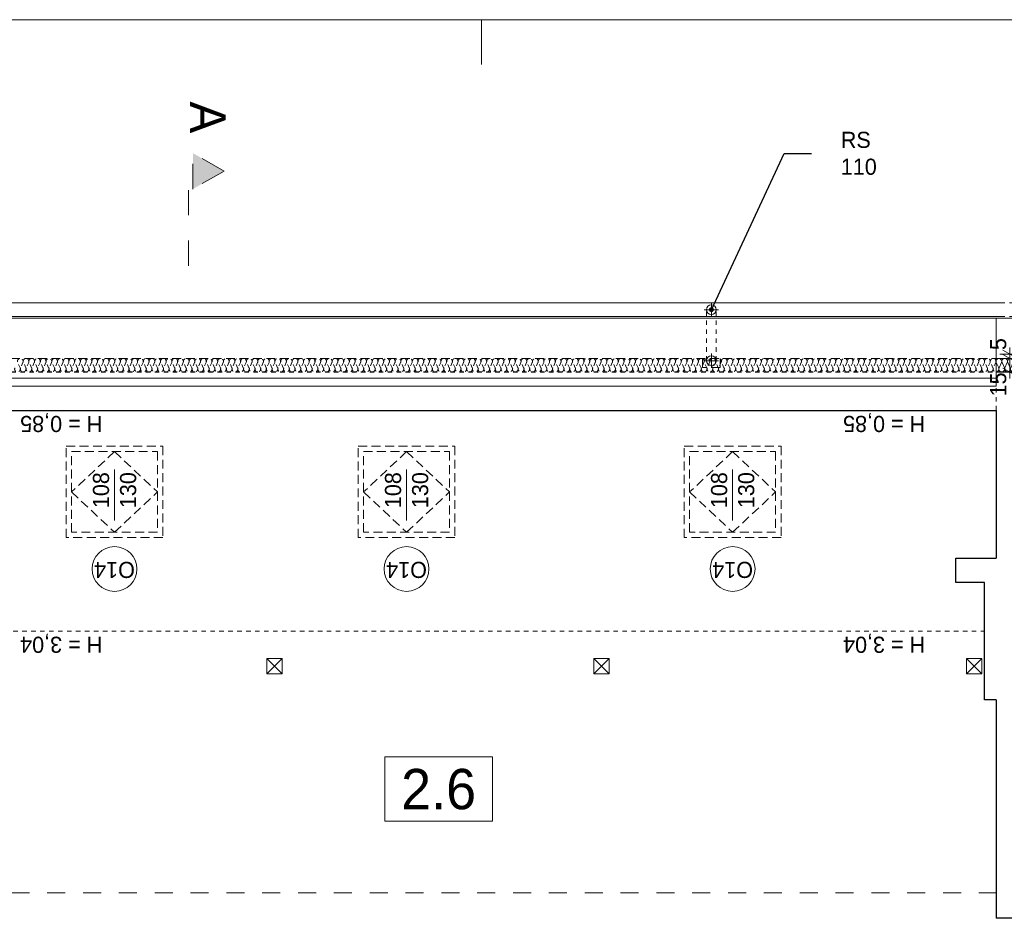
# Model space of a CAD drawing. Extents: x -21260 to 35740, y -2672 to 187028.
# Tile 102 of 120: x -5414 to 5577, y 136996 to 147028. Entities that reach past the tile are written whole.
import ezdxf

# ---------------------------------------------------------------- set-up
doc = ezdxf.new("R2010")
doc.units = 0
doc.header["$MEASUREMENT"] = 0
for name, pattern in [('Dashed', [564.444447, 282.222223, -282.222223]), ('Hidden Line', [100, 50, -50]), ('Hidden Line copy', [80, 40, -40]), ('Krawędzie ukryte', [150, 100, -50]), ('Przerywana', [400, 200, -200])]:
    doc.linetypes.add(name, pattern=pattern)
doc.layers.add('arch izolacje_Nr_Pióra__3', color=7, linetype='Continuous', lineweight=13, true_color=0xff6600)
doc.layers.add('Arch ocieplenie_Nr_Pióra__22', color=7, linetype='Continuous', lineweight=9, true_color=0x7f7f7f)
doc.layers.add('Arch ocieplenie', color=7, linetype='Continuous')
doc.layers.add('Arch wymiary', color=7, linetype='Continuous')
for name, color, linetype, lineweight in [('Arch opisy okien_Nr_Pióra__21', 7, 'Continuous', 13), ('Arch opisy_Nr_Pióra__1', 7, 'Continuous', 25), ('Arch opisy_Nr_Pióra__21', 7, 'Continuous', 13), ('arch przekroje_Nr_Pióra__21', 7, 'Continuous', 13), ('arch przekroje_Nr_Pióra__5', 7, 'Continuous', 13), ('ARCH TABELA_Nr_Pióra__21', 7, 'Continuous', 13), ('Arch wymiary_Nr_Pióra__5', 7, 'Continuous', 13), ('INWENT DACH_Nr_Pióra__21', 7, 'Continuous', 13), ('INWENT KONST. DREWNIANA_Nr_Pióra__21', 7, 'Continuous', 13), ('INWENT ODWODNIENIE_Nr_Pióra__21', 7, 'Continuous', 13), ('INWENT OPISY_Nr_Pióra__21', 7, 'Continuous', 13), ('INWENT. OKNA_Nr_Pióra__21', 7, 'Continuous', 13), ('INWENT.ŚCIANY_Nr_Pióra__1', 7, 'Continuous', 25)]:
    doc.layers.add(name, color=color, linetype=linetype, lineweight=lineweight)
doc.styles.add('GENERATED_STYLE_1', font='txt')
doc.styles.add('GENERATED_STYLE_3', font='txt')
doc.styles.add('GENERATED_STYLE_4', font='txt')
doc.styles.add('GENERATED_STYLE_6', font='txt')
doc.styles.add('GENERATED_STYLE_7', font='txt')
doc.dimstyles.new('GENERATED_STYLE__1', dxfattribs={"dimtxt": 179.999995, "dimasz": 114, "dimexe": 0.18, "dimexo": 0, "dimgap": 0.09, "dimtad": 1, "dimdec": 0, "dimlfac": 0.1, "dimzin": 0, "dimdsep": 46, "dimtxsty": 'GENERATED_STYLE_1', "dimblk": 'ARROWHEAD_2', "dimblk1": 'ARROWHEAD_2', "dimblk2": 'ARROWHEAD_2', "dimcen": 0.09, "dimclrd": 7, "dimclre": 7, "dimclrt": 7, "dimazin": 0, "dimtfac": 1, "dimtdec": 4, "dimtmove": 0, "dimatfit": 3, "dimfxl": 0, "dimtolj": 1, "dimtzin": 0, "dimarcsym": 0})
doc.dimstyles.new('GENERATED_STYLE__6', dxfattribs={"dimtxt": 0.18, "dimasz": 109.44, "dimexe": 0.18, "dimexo": 0.0625, "dimgap": 0.09, "dimtad": 0, "dimtih": 1, "dimtoh": 1, "dimdec": 4, "dimzin": 0, "dimdsep": 46, "dimcen": 0.09, "dimadec": 0, "dimazin": 0, "dimtfac": 1, "dimtdec": 4, "dimtmove": 0, "dimatfit": 3, "dimldrblk": 'ARROWHEAD_11', "dimfxl": 0, "dimtolj": 1, "dimtzin": 0, "dimarcsym": 0})

# ---------------------------------------------------------------- blocks, each defined once
blk = doc.blocks.new('Izolacja cieplna 14_208', base_point=(5484, 143096))
at = {"layer": 'Arch ocieplenie_Nr_Pióra__22', "linetype": 'Hidden Line copy'}
for p, q in [((-5410, 143141), (-5437, 143201)), ((-5378, 143201), (-5405, 143141)), ((-5346, 143141), (-5373, 143201)), ((-5314, 143201), (-5341, 143141)), ((-5282, 143141), (-5309, 143201)), ((-5251, 143201), (-5277, 143141)), ((-5219, 143141), (-5245, 143201)), ((-5187, 143201), (-5213, 143141)), ((-5155, 143141), (-5181, 143201)), ((-5123, 143201), (-5149, 143141)), ((-5091, 143141), (-5117, 143201)), ((-5059, 143201), (-5085, 143141)), ((-5027, 143141), (-5053, 143201)), ((-4995, 143201), (-5022, 143141)), ((-4963, 143141), (-4990, 143201)), ((-4931, 143201), (-4958, 143141)), ((-4899, 143141), (-4926, 143201)), ((-4867, 143201), (-4894, 143141)), ((-4835, 143141), (-4862, 143201)), ((-4803, 143201), (-4830, 143141)), ((-4771, 143141), (-4798, 143201)), ((-4739, 143201), (-4766, 143141)), ((-4708, 143141), (-4734, 143201)), ((-4676, 143201), (-4702, 143141)), ((-4644, 143141), (-4670, 143201)), ((-4612, 143201), (-4638, 143141)), ((-4580, 143141), (-4606, 143201)), ((-4548, 143201), (-4574, 143141)), ((-4516, 143141), (-4542, 143201)), ((-4484, 143201), (-4511, 143141)), ((-4452, 143141), (-4479, 143201)), ((-4420, 143201), (-4447, 143141)), ((-4388, 143141), (-4415, 143201)), ((-4356, 143201), (-4383, 143141)), ((-4324, 143141), (-4351, 143201)), ((-4292, 143201), (-4319, 143141)), ((-4260, 143141), (-4287, 143201)), ((-4228, 143201), (-4255, 143141)), ((-4196, 143141), (-4223, 143201)), ((-4165, 143201), (-4191, 143141)), ((-4133, 143141), (-4159, 143201)), ((-4101, 143201), (-4127, 143141)), ((-4069, 143141), (-4095, 143201)), ((-4037, 143201), (-4063, 143141)), ((-4005, 143141), (-4031, 143201)), ((-3973, 143201), (-3999, 143141)), ((-3941, 143141), (-3968, 143201)), ((-3909, 143201), (-3936, 143141)), ((-3877, 143141), (-3904, 143201)), ((-3845, 143201), (-3872, 143141)), ((-3813, 143141), (-3840, 143201)), ((-3781, 143201), (-3808, 143141)), ((-3749, 143141), (-3776, 143201)), ((-3717, 143201), (-3744, 143141)), ((-3685, 143141), (-3712, 143201)), ((-3653, 143201), (-3680, 143141)), ((-3622, 143141), (-3648, 143201)), ((-3590, 143201), (-3616, 143141)), ((-3558, 143141), (-3584, 143201)), ((-3526, 143201), (-3552, 143141)), ((-3494, 143141), (-3520, 143201)), ((-3462, 143201), (-3488, 143141)), ((-3430, 143141), (-3456, 143201)), ((-3398, 143201), (-3425, 143141)), ((-3366, 143141), (-3393, 143201)), ((-3334, 143201), (-3361, 143141)), ((-3302, 143141), (-3329, 143201)), ((-3270, 143201), (-3297, 143141)), ((-3238, 143141), (-3265, 143201)), ((-3206, 143201), (-3233, 143141)), ((-3174, 143141), (-3201, 143201)), ((-3142, 143201), (-3169, 143141)), ((-3111, 143141), (-3137, 143201)), ((-3079, 143201), (-3105, 143141)), ((-3047, 143141), (-3073, 143201)), ((-3015, 143201), (-3041, 143141)), ((-2983, 143141), (-3009, 143201)), ((-2951, 143201), (-2977, 143141)), ((-2919, 143141), (-2945, 143201)), ((-2887, 143201), (-2914, 143141)), ((-2855, 143141), (-2882, 143201)), ((-2823, 143201), (-2850, 143141)), ((-2791, 143141), (-2818, 143201)), ((-2759, 143201), (-2786, 143141)), ((-2727, 143141), (-2754, 143201)), ((-2695, 143201), (-2722, 143141)), ((-2663, 143141), (-2690, 143201)), ((-2631, 143201), (-2658, 143141)), ((-2599, 143141), (-2626, 143201)), ((-2568, 143201), (-2594, 143141)), ((-2536, 143141), (-2562, 143201)), ((-2504, 143201), (-2530, 143141)), ((-2472, 143141), (-2498, 143201)), ((-2440, 143201), (-2466, 143141)), ((-2408, 143141), (-2434, 143201)), ((-2376, 143201), (-2402, 143141)), ((-2344, 143141), (-2371, 143201)), ((-2312, 143201), (-2339, 143141)), ((-2280, 143141), (-2307, 143201)), ((-2248, 143201), (-2275, 143141)), ((-2216, 143141), (-2243, 143201)), ((-2184, 143201), (-2211, 143141)), ((-2152, 143141), (-2179, 143201)), ((-2120, 143201), (-2147, 143141)), ((-2088, 143141), (-2115, 143201)), ((-2056, 143201), (-2083, 143141)), ((-2025, 143141), (-2051, 143201)), ((-1993, 143201), (-2019, 143141)), ((-1961, 143141), (-1987, 143201)), ((-1929, 143201), (-1955, 143141)), ((-1897, 143141), (-1923, 143201)), ((-1865, 143201), (-1891, 143141)), ((-1833, 143141), (-1859, 143201)), ((-1801, 143201), (-1828, 143141)), ((-1769, 143141), (-1796, 143201)), ((-1737, 143201), (-1764, 143141)), ((-1705, 143141), (-1732, 143201)), ((-1673, 143201), (-1700, 143141)), ((-1641, 143141), (-1668, 143201)), ((-1609, 143201), (-1636, 143141)), ((-1577, 143141), (-1604, 143201)), ((-1545, 143201), (-1572, 143141)), ((-1514, 143141), (-1540, 143201)), ((-1482, 143201), (-1508, 143141)), ((-1450, 143141), (-1476, 143201)), ((-1418, 143201), (-1444, 143141)), ((-1386, 143141), (-1412, 143201)), ((-1354, 143201), (-1380, 143141)), ((-1322, 143141), (-1348, 143201)), ((-1290, 143201), (-1316, 143141)), ((-1258, 143141), (-1285, 143201)), ((-1226, 143201), (-1253, 143141)), ((-1194, 143141), (-1221, 143201)), ((-1162, 143201), (-1189, 143141)), ((-1130, 143141), (-1157, 143201)), ((-1098, 143201), (-1125, 143141)), ((-1066, 143141), (-1093, 143201)), ((-1034, 143201), (-1061, 143141)), ((-1002, 143141), (-1029, 143201)), ((-971, 143201), (-997, 143141)), ((-939, 143141), (-965, 143201)), ((-907, 143201), (-933, 143141)), ((-875, 143141), (-901, 143201)), ((-843, 143201), (-869, 143141)), ((-811, 143141), (-837, 143201)), ((-779, 143201), (-805, 143141)), ((-747, 143141), (-774, 143201)), ((-715, 143201), (-742, 143141)), ((-683, 143141), (-710, 143201)), ((-651, 143201), (-678, 143141)), ((-619, 143141), (-646, 143201)), ((-587, 143201), (-614, 143141)), ((-555, 143141), (-582, 143201)), ((-523, 143201), (-550, 143141)), ((-491, 143141), (-518, 143201)), ((-459, 143201), (-486, 143141)), ((-428, 143141), (-454, 143201)), ((-396, 143201), (-422, 143141)), ((-364, 143141), (-390, 143201)), ((-332, 143201), (-358, 143141)), ((-300, 143141), (-326, 143201)), ((-268, 143201), (-294, 143141)), ((-236, 143141), (-262, 143201)), ((-204, 143201), (-231, 143141)), ((-172, 143141), (-199, 143201)), ((-140, 143201), (-167, 143141)), ((-108, 143141), (-135, 143201)), ((-76, 143201), (-103, 143141)), ((-44, 143141), (-71, 143201)), ((-12, 143201), (-39, 143141)), ((20, 143141), (-7, 143201)), ((52, 143201), (25, 143141)), ((84, 143141), (57, 143201)), ((115, 143201), (89, 143141)), ((147, 143141), (121, 143201)), ((179, 143201), (153, 143141)), ((211, 143141), (185, 143201)), ((243, 143201), (217, 143141)), ((275, 143141), (249, 143201)), ((307, 143201), (281, 143141)), ((339, 143141), (312, 143201)), ((371, 143201), (344, 143141)), ((403, 143141), (376, 143201)), ((435, 143201), (408, 143141)), ((467, 143141), (440, 143201)), ((499, 143201), (472, 143141)), ((531, 143141), (504, 143201)), ((563, 143201), (536, 143141)), ((595, 143141), (568, 143201)), ((626, 143201), (600, 143141)), ((658, 143141), (632, 143201)), ((690, 143201), (664, 143141)), ((722, 143141), (696, 143201)), ((754, 143201), (728, 143141)), ((786, 143141), (760, 143201)), ((818, 143201), (792, 143141)), ((850, 143141), (823, 143201)), ((882, 143201), (855, 143141)), ((914, 143141), (887, 143201)), ((946, 143201), (919, 143141)), ((978, 143141), (951, 143201)), ((1010, 143201), (983, 143141)), ((1042, 143141), (1015, 143201)), ((1074, 143201), (1047, 143141)), ((1106, 143141), (1079, 143201)), ((1138, 143201), (1111, 143141)), ((1169, 143141), (1143, 143201)), ((1201, 143201), (1175, 143141)), ((1233, 143141), (1207, 143201)), ((1265, 143201), (1239, 143141)), ((1297, 143141), (1271, 143201)), ((1329, 143201), (1303, 143141)), ((1361, 143141), (1335, 143201)), ((1393, 143201), (1366, 143141)), ((1425, 143141), (1398, 143201)), ((1457, 143201), (1430, 143141)), ((1489, 143141), (1462, 143201)), ((1521, 143201), (1494, 143141)), ((1553, 143141), (1526, 143201)), ((1585, 143201), (1558, 143141)), ((1617, 143141), (1590, 143201)), ((1649, 143201), (1622, 143141)), ((1681, 143141), (1654, 143201)), ((1712, 143201), (1686, 143141)), ((1744, 143141), (1718, 143201)), ((1776, 143201), (1750, 143141)), ((1808, 143141), (1782, 143201)), ((1840, 143201), (1814, 143141)), ((1872, 143141), (1846, 143201)), ((1904, 143201), (1878, 143141)), ((1936, 143141), (1909, 143201)), ((1968, 143201), (1941, 143141)), ((2000, 143141), (1973, 143201)), ((2032, 143201), (2005, 143141)), ((2064, 143141), (2037, 143201)), ((2096, 143201), (2069, 143141)), ((2128, 143141), (2101, 143201)), ((2160, 143201), (2133, 143141)), ((2192, 143141), (2165, 143201)), ((2223, 143201), (2197, 143141)), ((2255, 143141), (2229, 143201)), ((2287, 143201), (2261, 143141)), ((2319, 143141), (2293, 143201)), ((2351, 143201), (2325, 143141)), ((2383, 143141), (2357, 143201)), ((2415, 143201), (2389, 143141)), ((2447, 143141), (2420, 143201)), ((2479, 143201), (2452, 143141)), ((2511, 143141), (2484, 143201)), ((2543, 143201), (2516, 143141)), ((2575, 143141), (2548, 143201)), ((2607, 143201), (2580, 143141)), ((2639, 143141), (2612, 143201)), ((2671, 143201), (2644, 143141)), ((2703, 143141), (2676, 143201)), ((2735, 143201), (2708, 143141)), ((2766, 143141), (2740, 143201)), ((2798, 143201), (2772, 143141)), ((2830, 143141), (2804, 143201)), ((2862, 143201), (2836, 143141)), ((2894, 143141), (2868, 143201)), ((2926, 143201), (2900, 143141)), ((2958, 143141), (2932, 143201)), ((2990, 143201), (2963, 143141)), ((3022, 143141), (2995, 143201)), ((3054, 143201), (3027, 143141)), ((3086, 143141), (3059, 143201)), ((3118, 143201), (3091, 143141)), ((3150, 143141), (3123, 143201)), ((3182, 143201), (3155, 143141)), ((3214, 143141), (3187, 143201)), ((3246, 143201), (3219, 143141)), ((3278, 143141), (3251, 143201)), ((3309, 143201), (3283, 143141)), ((3341, 143141), (3315, 143201)), ((3373, 143201), (3347, 143141)), ((3405, 143141), (3379, 143201)), ((3437, 143201), (3411, 143141)), ((3469, 143141), (3443, 143201)), ((3501, 143201), (3475, 143141)), ((3533, 143141), (3506, 143201)), ((3565, 143201), (3538, 143141)), ((3597, 143141), (3570, 143201)), ((3629, 143201), (3602, 143141)), ((3661, 143141), (3634, 143201)), ((3693, 143201), (3666, 143141)), ((3725, 143141), (3698, 143201)), ((3757, 143201), (3730, 143141)), ((3789, 143141), (3762, 143201)), ((3820, 143201), (3794, 143141)), ((3852, 143141), (3826, 143201)), ((3884, 143201), (3858, 143141)), ((3916, 143141), (3890, 143201)), ((3948, 143201), (3922, 143141)), ((3980, 143141), (3954, 143201)), ((4012, 143201), (3986, 143141)), ((4044, 143141), (4018, 143201)), ((4076, 143201), (4049, 143141)), ((4108, 143141), (4081, 143201)), ((4140, 143201), (4113, 143141)), ((4172, 143141), (4145, 143201)), ((4204, 143201), (4177, 143141)), ((4236, 143141), (4209, 143201)), ((4268, 143201), (4241, 143141)), ((4300, 143141), (4273, 143201)), ((4332, 143201), (4305, 143141)), ((4363, 143141), (4337, 143201)), ((4395, 143201), (4369, 143141)), ((4427, 143141), (4401, 143201)), ((4459, 143201), (4433, 143141)), ((4491, 143141), (4465, 143201)), ((4523, 143201), (4497, 143141)), ((4555, 143141), (4529, 143201)), ((4587, 143201), (4560, 143141)), ((4619, 143141), (4592, 143201)), ((4651, 143201), (4624, 143141)), ((4683, 143141), (4656, 143201)), ((4715, 143201), (4688, 143141)), ((4747, 143141), (4720, 143201)), ((4779, 143201), (4752, 143141)), ((4811, 143141), (4784, 143201)), ((4843, 143201), (4816, 143141)), ((4875, 143141), (4848, 143201)), ((4906, 143201), (4880, 143141)), ((4938, 143141), (4912, 143201)), ((4970, 143201), (4944, 143141)), ((5002, 143141), (4976, 143201)), ((5034, 143201), (5008, 143141)), ((5066, 143141), (5040, 143201)), ((5098, 143201), (5072, 143141)), ((5130, 143141), (5103, 143201)), ((5162, 143201), (5135, 143141)), ((5194, 143141), (5167, 143201)), ((5226, 143201), (5199, 143141)), ((5258, 143141), (5231, 143201)), ((5290, 143201), (5263, 143141)), ((5322, 143141), (5295, 143201)), ((5354, 143201), (5327, 143141)), ((5386, 143141), (5359, 143201)), ((5418, 143201), (5391, 143141)), ((5449, 143141), (5423, 143201)), ((5481, 143201), (5455, 143141))]:
    blk.add_line(p, q, dxfattribs=at)
for centre, start_param, end_param in [((-5408, 143214), 2.728799, 6.695979), ((-5344, 143214), 2.728799, 6.695979), ((-5280, 143214), 2.728799, 6.695979), ((-5216, 143214), 2.728799, 6.695979), ((-5152, 143214), 2.728799, 6.695979), ((-5088, 143214), 2.728799, 6.695979), ((-5024, 143214), 2.728799, 6.695979), ((-4960, 143214), 2.728799, 6.695979), ((-4896, 143214), 2.728799, 6.695979), ((-4833, 143214), 2.728799, 6.695979), ((-4769, 143214), 2.728799, 6.695979), ((-4705, 143214), 2.728799, 6.695979), ((-4641, 143214), 2.728799, 6.695979), ((-4577, 143214), 2.728799, 6.695979), ((-4513, 143214), 2.728799, 6.695979), ((-4449, 143214), 2.728799, 6.695979), ((-4385, 143214), 2.728799, 6.695979), ((-4322, 143214), 2.728799, 6.695979), ((-4258, 143214), 2.728799, 6.695979), ((-4194, 143214), 2.728799, 6.695979), ((-4130, 143214), 2.728799, 6.695979), ((-4066, 143214), 2.728799, 6.695979), ((-4002, 143214), 2.728799, 6.695979), ((-3938, 143214), 2.728799, 6.695979), ((-3874, 143214), 2.728799, 6.695979), ((-3811, 143214), 2.728799, 6.695979), ((-3747, 143214), 2.728799, 6.695979), ((-3683, 143214), 2.728799, 6.695979), ((-3619, 143214), 2.728799, 6.695979), ((-3555, 143214), 2.728799, 6.695979), ((-3491, 143214), 2.728799, 6.695979), ((-3427, 143214), 2.728799, 6.695979), ((-3363, 143214), 2.728799, 6.695979), ((-3299, 143214), 2.728799, 6.695979), ((-3236, 143214), 2.728799, 6.695979), ((-3172, 143214), 2.728799, 6.695979), ((-3108, 143214), 2.728799, 6.695979), ((-3044, 143214), 2.728799, 6.695979), ((-2980, 143214), 2.728799, 6.695979), ((-2916, 143214), 2.728799, 6.695979), ((-2852, 143214), 2.728799, 6.695979), ((-2788, 143214), 2.728799, 6.695979), ((-2725, 143214), 2.728799, 6.695979), ((-2661, 143214), 2.728799, 6.695979), ((-2597, 143214), 2.728799, 6.695979), ((-2533, 143214), 2.728799, 6.695979), ((-2469, 143214), 2.728799, 6.695979), ((-2405, 143214), 2.728799, 6.695979), ((-2341, 143214), 2.728799, 6.695979), ((-2277, 143214), 2.728799, 6.695979), ((-2214, 143214), 2.728799, 6.695979), ((-2150, 143214), 2.728799, 6.695979), ((-2086, 143214), 2.728799, 6.695979), ((-2022, 143214), 2.728799, 6.695979), ((-1958, 143214), 2.728799, 6.695979), ((-1894, 143214), 2.728799, 6.695979), ((-1830, 143214), 2.728799, 6.695979), ((-1766, 143214), 2.728799, 6.695979), ((-1702, 143214), 2.728799, 6.695979), ((-1639, 143214), 2.728799, 6.695979), ((-1575, 143214), 2.728799, 6.695979), ((-1511, 143214), 2.728799, 6.695979), ((-1447, 143214), 2.728799, 6.695979), ((-1383, 143214), 2.728799, 6.695979), ((-1319, 143214), 2.728799, 6.695979), ((-1255, 143214), 2.728799, 6.695979), ((-1191, 143214), 2.728799, 6.695979), ((-1128, 143214), 2.728799, 6.695979), ((-1064, 143214), 2.728799, 6.695979), ((-1000, 143214), 2.728799, 6.695979), ((-936, 143214), 2.728799, 6.695979), ((-872, 143214), 2.728799, 6.695979), ((-808, 143214), 2.728799, 6.695979), ((-744, 143214), 2.728799, 6.695979), ((-680, 143214), 2.728799, 6.695979), ((-616, 143214), 2.728799, 6.695979), ((-553, 143214), 2.728799, 6.695979), ((-489, 143214), 2.728799, 6.695979), ((-425, 143214), 2.728799, 6.695979), ((-361, 143214), 2.728799, 6.695979), ((-297, 143214), 2.728799, 6.695979), ((-233, 143214), 2.728799, 6.695979), ((-169, 143214), 2.728799, 6.695979), ((-105, 143214), 2.728799, 6.695979), ((-42, 143214), 2.728799, 6.695979), ((22, 143214), 2.728799, 6.695979), ((86, 143214), 2.728799, 6.695979), ((150, 143214), 2.728799, 6.695979), ((214, 143214), 2.728799, 6.695979), ((278, 143214), 2.728799, 6.695979), ((342, 143214), 2.728799, 6.695979), ((406, 143214), 2.728799, 6.695979), ((469, 143214), 2.728799, 6.695979), ((533, 143214), 2.728799, 6.695979), ((597, 143214), 2.728799, 6.695979), ((661, 143214), 2.728799, 6.695979), ((725, 143214), 2.728799, 6.695979), ((789, 143214), 2.728799, 6.695979), ((853, 143214), 2.728799, 6.695979), ((917, 143214), 2.728799, 6.695979), ((981, 143214), 2.728799, 6.695979), ((1044, 143214), 2.728799, 6.695979), ((1108, 143214), 2.728799, 6.695979), ((1172, 143214), 2.728799, 6.695979), ((1236, 143214), 2.728799, 6.695979), ((1300, 143214), 2.728799, 6.695979), ((1364, 143214), 2.728799, 6.695979), ((1428, 143214), 2.728799, 6.695979), ((1492, 143214), 2.728799, 6.695979), ((1555, 143214), 2.728799, 6.695979), ((1619, 143214), 2.728799, 6.695979), ((1683, 143214), 2.728799, 6.695979), ((1747, 143214), 2.728799, 6.695979), ((1811, 143214), 2.728799, 6.695979), ((1875, 143214), 2.728799, 6.695979), ((1939, 143214), 2.728799, 6.695979), ((2003, 143214), 2.728799, 6.695979), ((2066, 143214), 2.728799, 6.695979), ((2130, 143214), 2.728799, 6.695979), ((2194, 143214), 2.728799, 6.695979), ((2258, 143214), 2.728799, 6.695979), ((2322, 143214), 2.728799, 6.695979), ((2386, 143214), 2.728799, 6.695979), ((2450, 143214), 2.728799, 6.695979), ((2514, 143214), 2.728799, 6.695979), ((2578, 143214), 2.728799, 6.695979), ((2641, 143214), 2.728799, 6.695979), ((2705, 143214), 2.728799, 6.695979), ((2769, 143214), 2.728799, 6.695979), ((2833, 143214), 2.728799, 6.695979), ((2897, 143214), 2.728799, 6.695979), ((2961, 143214), 2.728799, 6.695979), ((3025, 143214), 2.728799, 6.695979), ((3089, 143214), 2.728799, 6.695979), ((3152, 143214), 2.728799, 6.695979), ((3216, 143214), 2.728799, 6.695979), ((3280, 143214), 2.728799, 6.695979), ((3344, 143214), 2.728799, 6.695979), ((3408, 143214), 2.728799, 6.695979), ((3472, 143214), 2.728799, 6.695979), ((3536, 143214), 2.728799, 6.695979), ((3600, 143214), 2.728799, 6.695979), ((3663, 143214), 2.728799, 6.695979), ((3727, 143214), 2.728799, 6.695979), ((3791, 143214), 2.728799, 6.695979), ((3855, 143214), 2.728799, 6.695979), ((3919, 143214), 2.728799, 6.695979), ((3983, 143214), 2.728799, 6.695979), ((4047, 143214), 2.728799, 6.695979), ((4111, 143214), 2.728799, 6.695979), ((4175, 143214), 2.728799, 6.695979), ((4238, 143214), 2.728799, 6.695979), ((4302, 143214), 2.728799, 6.695979), ((4366, 143214), 2.728799, 6.695979), ((4430, 143214), 2.728799, 6.695979), ((4494, 143214), 2.728799, 6.695979), ((4558, 143214), 2.728799, 6.695979), ((4622, 143214), 2.728799, 6.695979), ((4686, 143214), 2.728799, 6.695979), ((4749, 143214), 2.728799, 6.695979), ((4813, 143214), 2.728799, 6.695979), ((4877, 143214), 2.728799, 6.695979), ((4941, 143214), 2.728799, 6.695979), ((5005, 143214), 2.728799, 6.695979), ((5069, 143214), 2.728799, 6.695979), ((5133, 143214), 2.728799, 6.695979), ((5197, 143214), 2.728799, 6.695979), ((5260, 143214), 2.728799, 6.695979), ((5324, 143214), 2.728799, 6.695979), ((5388, 143214), 2.728799, 6.695979), ((5452, 143214), 2.728799, 6.695979), ((-5439, 143128), 5.870392, 9.837571), ((-5376, 143128), 5.870392, 9.837571), ((-5312, 143128), 5.870392, 9.837571), ((-5248, 143128), 5.870392, 9.837571), ((-5184, 143128), 5.870392, 9.837571), ((-5120, 143128), 5.870392, 9.837571), ((-5056, 143128), 5.870392, 9.837571), ((-4992, 143128), 5.870392, 9.837571), ((-4928, 143128), 5.870392, 9.837571), ((-4865, 143128), 5.870392, 9.837571), ((-4801, 143128), 5.870392, 9.837571), ((-4737, 143128), 5.870392, 9.837571), ((-4673, 143128), 5.870392, 9.837571), ((-4609, 143128), 5.870392, 9.837571), ((-4545, 143128), 5.870392, 9.837571), ((-4481, 143128), 5.870392, 9.837571), ((-4417, 143128), 5.870392, 9.837571), ((-4353, 143128), 5.870392, 9.837571), ((-4290, 143128), 5.870392, 9.837571), ((-4226, 143128), 5.870392, 9.837571), ((-4162, 143128), 5.870392, 9.837571), ((-4098, 143128), 5.870392, 9.837571), ((-4034, 143128), 5.870392, 9.837571), ((-3970, 143128), 5.870392, 9.837571), ((-3906, 143128), 5.870392, 9.837571), ((-3842, 143128), 5.870392, 9.837571), ((-3779, 143128), 5.870392, 9.837571), ((-3715, 143128), 5.870392, 9.837571), ((-3651, 143128), 5.870392, 9.837571), ((-3587, 143128), 5.870392, 9.837571), ((-3523, 143128), 5.870392, 9.837571), ((-3459, 143128), 5.870392, 9.837571), ((-3395, 143128), 5.870392, 9.837571), ((-3331, 143128), 5.870392, 9.837571), ((-3268, 143128), 5.870392, 9.837571), ((-3204, 143128), 5.870392, 9.837571), ((-3140, 143128), 5.870392, 9.837571), ((-3076, 143128), 5.870392, 9.837571), ((-3012, 143128), 5.870392, 9.837571), ((-2948, 143128), 5.870392, 9.837571), ((-2884, 143128), 5.870392, 9.837571), ((-2820, 143128), 5.870392, 9.837571), ((-2756, 143128), 5.870392, 9.837571), ((-2693, 143128), 5.870392, 9.837571), ((-2629, 143128), 5.870392, 9.837571), ((-2565, 143128), 5.870392, 9.837571), ((-2501, 143128), 5.870392, 9.837571), ((-2437, 143128), 5.870392, 9.837571), ((-2373, 143128), 5.870392, 9.837571), ((-2309, 143128), 5.870392, 9.837571), ((-2245, 143128), 5.870392, 9.837571), ((-2182, 143128), 5.870392, 9.837571), ((-2118, 143128), 5.870392, 9.837571), ((-2054, 143128), 5.870392, 9.837571), ((-1990, 143128), 5.870392, 9.837571), ((-1926, 143128), 5.870392, 9.837571), ((-1862, 143128), 5.870392, 9.837571), ((-1798, 143128), 5.870392, 9.837571), ((-1734, 143128), 5.870392, 9.837571), ((-1671, 143128), 5.870392, 9.837571), ((-1607, 143128), 5.870392, 9.837571), ((-1543, 143128), 5.870392, 9.837571), ((-1479, 143128), 5.870392, 9.837571), ((-1415, 143128), 5.870392, 9.837571), ((-1351, 143128), 5.870392, 9.837571), ((-1287, 143128), 5.870392, 9.837571), ((-1223, 143128), 5.870392, 9.837571), ((-1159, 143128), 5.870392, 9.837571), ((-1096, 143128), 5.870392, 9.837571), ((-1032, 143128), 5.870392, 9.837571), ((-968, 143128), 5.870392, 9.837571), ((-904, 143128), 5.870392, 9.837571), ((-840, 143128), 5.870392, 9.837571), ((-776, 143128), 5.870392, 9.837571), ((-712, 143128), 5.870392, 9.837571), ((-648, 143128), 5.870392, 9.837571), ((-585, 143128), 5.870392, 9.837571), ((-521, 143128), 5.870392, 9.837571), ((-457, 143128), 5.870392, 9.837571), ((-393, 143128), 5.870392, 9.837571), ((-329, 143128), 5.870392, 9.837571), ((-265, 143128), 5.870392, 9.837571), ((-201, 143128), 5.870392, 9.837571), ((-137, 143128), 5.870392, 9.837571), ((-74, 143128), 5.870392, 9.837571), ((-10, 143128), 5.870392, 9.837571), ((54, 143128), 5.870392, 9.837571), ((118, 143128), 5.870392, 9.837571), ((182, 143128), 5.870392, 9.837571), ((246, 143128), 5.870392, 9.837571), ((310, 143128), 5.870392, 9.837571), ((374, 143128), 5.870392, 9.837571), ((438, 143128), 5.870392, 9.837571), ((501, 143128), 5.870392, 9.837571), ((565, 143128), 5.870392, 9.837571), ((629, 143128), 5.870392, 9.837571), ((693, 143128), 5.870392, 9.837571), ((757, 143128), 5.870392, 9.837571), ((821, 143128), 5.870392, 9.837571), ((885, 143128), 5.870392, 9.837571), ((949, 143128), 5.870392, 9.837571), ((1012, 143128), 5.870392, 9.837571), ((1076, 143128), 5.870392, 9.837571), ((1140, 143128), 5.870392, 9.837571), ((1204, 143128), 5.870392, 9.837571), ((1268, 143128), 5.870392, 9.837571), ((1332, 143128), 5.870392, 9.837571), ((1396, 143128), 5.870392, 9.837571), ((1460, 143128), 5.870392, 9.837571), ((1523, 143128), 5.870392, 9.837571), ((1587, 143128), 5.870392, 9.837571), ((1651, 143128), 5.870392, 9.837571), ((1715, 143128), 5.870392, 9.837571), ((1779, 143128), 5.870392, 9.837571), ((1843, 143128), 5.870392, 9.837571), ((1907, 143128), 5.870392, 9.837571), ((1971, 143128), 5.870392, 9.837571), ((2035, 143128), 5.870392, 9.837571), ((2098, 143128), 5.870392, 9.837571), ((2162, 143128), 5.870392, 9.837571), ((2226, 143128), 5.870392, 9.837571), ((2290, 143128), 5.870392, 9.837571), ((2354, 143128), 5.870392, 9.837571), ((2418, 143128), 5.870392, 9.837571), ((2482, 143128), 5.870392, 9.837571), ((2546, 143128), 5.870392, 9.837571), ((2609, 143128), 5.870392, 9.837571), ((2673, 143128), 5.870392, 9.837571), ((2737, 143128), 5.870392, 9.837571), ((2801, 143128), 5.870392, 9.837571), ((2865, 143128), 5.870392, 9.837571), ((2929, 143128), 5.870392, 9.837571), ((2993, 143128), 5.870392, 9.837571), ((3057, 143128), 5.870392, 9.837571), ((3120, 143128), 5.870392, 9.837571), ((3184, 143128), 5.870392, 9.837571), ((3248, 143128), 5.870392, 9.837571), ((3312, 143128), 5.870392, 9.837571), ((3376, 143128), 5.870392, 9.837571), ((3440, 143128), 5.870392, 9.837571), ((3504, 143128), 5.870392, 9.837571), ((3568, 143128), 5.870392, 9.837571), ((3632, 143128), 5.870392, 9.837571), ((3695, 143128), 5.870392, 9.837571), ((3759, 143128), 5.870392, 9.837571), ((3823, 143128), 5.870392, 9.837571), ((3887, 143128), 5.870392, 9.837571), ((3951, 143128), 5.870392, 9.837571), ((4015, 143128), 5.870392, 9.837571), ((4079, 143128), 5.870392, 9.837571), ((4143, 143128), 5.870392, 9.837571), ((4206, 143128), 5.870392, 9.837571), ((4270, 143128), 5.870392, 9.837571), ((4334, 143128), 5.870392, 9.837571), ((4398, 143128), 5.870392, 9.837571), ((4462, 143128), 5.870392, 9.837571), ((4526, 143128), 5.870392, 9.837571), ((4590, 143128), 5.870392, 9.837571), ((4654, 143128), 5.870392, 9.837571), ((4718, 143128), 5.870392, 9.837571), ((4781, 143128), 5.870392, 9.837571), ((4845, 143128), 5.870392, 9.837571), ((4909, 143128), 5.870392, 9.837571), ((4973, 143128), 5.870392, 9.837571), ((5037, 143128), 5.870392, 9.837571), ((5101, 143128), 5.870392, 9.837571), ((5165, 143128), 5.870392, 9.837571), ((5229, 143128), 5.870392, 9.837571), ((5292, 143128), 5.870392, 9.837571), ((5356, 143128), 5.870392, 9.837571), ((5420, 143128), 5.870392, 9.837571), ((5484, 143128), 5.870392, 7.853982)]:
    blk.add_ellipse(centre, major_axis=(-31.9, 0), ratio=0.998796, start_param=start_param, end_param=end_param, dxfattribs=at)
blk = doc.blocks.new('Izolacja cieplna 14_209', base_point=(5999, 143096))
at = {"layer": 'Arch ocieplenie_Nr_Pióra__22', "linetype": 'Continuous'}
for p, q in [((5514, 143141), (5487, 143201)), ((5546, 143201), (5519, 143141)), ((5578, 143141), (5551, 143201)), ((5610, 143201), (5583, 143141)), ((5642, 143141), (5616, 143201)), ((5674, 143201), (5648, 143141)), ((5707, 143141), (5680, 143201)), ((5739, 143201), (5712, 143141)), ((5771, 143141), (5744, 143201)), ((5803, 143201), (5776, 143141)), ((5835, 143141), (5809, 143201)), ((5868, 143201), (5841, 143141)), ((5900, 143141), (5873, 143201)), ((5932, 143201), (5905, 143141)), ((5964, 143141), (5937, 143201)), ((5996, 143201), (5970, 143141))]:
    blk.add_line(p, q, dxfattribs=at)
for centre, start_param, end_param in [((5516, 143214), 2.728799, 6.695979), ((5581, 143214), 2.728799, 6.695979), ((5645, 143214), 2.728799, 6.695979), ((5709, 143214), 2.728799, 6.695979), ((5774, 143214), 2.728799, 6.695979), ((5838, 143214), 2.728799, 6.695979), ((5903, 143214), 2.728799, 6.695979), ((5967, 143214), 2.728799, 6.695979), ((5484, 143128), 1.570796, 3.554385), ((5548, 143128), 5.870392, 9.837571), ((5613, 143128), 5.870392, 9.837571), ((5677, 143128), 5.870392, 9.837571), ((5742, 143128), 5.870392, 9.837571), ((5806, 143128), 5.870392, 9.837571), ((5870, 143128), 5.870392, 9.837571), ((5935, 143128), 5.870392, 9.837571), ((5999, 143128), 5.870392, 7.853982)]:
    blk.add_ellipse(centre, major_axis=(-32.2, 0), ratio=0.991121, start_param=start_param, end_param=end_param, dxfattribs=at)
blk = doc.blocks.new('*D724')
at = {"layer": 'Arch wymiary_Nr_Pióra__5', "linetype": 'Continuous'}
for p, q in [((5750, 143246), (5525, 143246)), ((5712, 143203), (5562, 143289)), ((5637, 143096), (5637, 143246)), ((5562, 143139), (5712, 143053)), ((5750, 143096), (5525, 143096)), ((5637, 143023), (5637, 143096))]:
    blk.add_line(p, q, dxfattribs=at)
at = {"layer": 'Arch wymiary_Nr_Pióra__5', "char_height": 180, "attachment_point": 7, "rotation": 90, "style": 'GENERATED_STYLE_1'}
for s, insert in [('{5}', (5601, 143339)), ('{15}', (5601, 142822))]:
    blk.add_mtext(s, dxfattribs=dict(at, insert=insert))
blk = doc.blocks.new('ARROWHEAD_2')
at = {"color": 0, "linetype": 'Continuous', "lineweight": 0}
for p, q in [((0, 0), (-1, 0)), ((-0.378, -0.655), (0.378, 0.655))]:
    blk.add_line(p, q, dxfattribs=at)
blk = doc.blocks.new('*D725')
at = {"layer": 'Arch wymiary_Nr_Pióra__5', "linetype": 'Continuous'}
for p, q in [((5562, 143339), (5712, 143253)), ((5637, 143296), (5637, 143369)), ((5750, 143296), (5525, 143296)), ((5750, 143246), (5525, 143246)), ((5712, 143203), (5562, 143289)), ((5637, 143246), (5637, 143296))]:
    blk.add_line(p, q, dxfattribs=at)
at = {"layer": 'Arch wymiary_Nr_Pióra__5', "char_height": 180, "attachment_point": 7, "rotation": 90, "style": 'GENERATED_STYLE_1'}
for s, insert in [('{5}', (5601, 143339)), ('{15}', (5601, 142822))]:
    blk.add_mtext(s, dxfattribs=dict(at, insert=insert))
blk = doc.blocks.new('ARROWHEAD_11')
at = {"color": 0, "linetype": 'Continuous', "lineweight": 0}
blk.add_line((0, 0), (-1, 0), dxfattribs=at)
at = {"color": 0, "linetype": 'Continuous', "lineweight": 0, "const_width": 0.25, "flags": 128}
blk.add_lwpolyline([(-0.125, 0, 1), (0.125, 0, 1)], format="xyb", close=True, dxfattribs=at)

msp = doc.modelspace()

# ---------------------------------------------------------------- hatches: boundary and pattern name
at = {"layer": 'arch przekroje_Nr_Pióra__5', "linetype": 'Continuous'}
msp.add_hatch(color=256, dxfattribs=at).paths.add_polyline_path([(-3480.9, 145537.9), (-3480.9, 145137.9), (-3130.9, 145337.9)], flags=0)

# ---------------------------------------------------------------- linework, layer by layer
at = {"layer": 'arch izolacje_Nr_Pióra__3', "linetype": 'Krawędzie ukryte'}
for p, q in [((-11060.9, 143245.9), (5484.1, 143245.9)), ((2206.6, 143145.9), (2206.6, 143245.9)), ((2406.6, 143245.9), (2406.6, 143145.9)), ((2406.6, 143145.9), (2206.6, 143145.9))]:
    msp.add_line(p, q, dxfattribs=at)
at = {"layer": 'arch izolacje_Nr_Pióra__3', "linetype": 'Continuous'}
msp.add_line((5484.1, 143245.9), (5999.1, 143245.9), dxfattribs=at)
at = {"layer": 'Arch opisy okien_Nr_Pióra__21', "linetype": 'Continuous'}
for centre in [(-4355.9, 140895.9), (-1095.9, 140895.9), (2544.1, 140895.9)]:
    msp.add_circle(centre, 250, dxfattribs=at)
at = {"layer": 'Arch opisy_Nr_Pióra__21', "linetype": 'Continuous'}
for p, q in [((-138, 138799.8), (-1338, 138799.8)), ((-1338, 138799.8), (-1338, 138079.8)), ((-138, 138079.8), (-138, 138799.8)), ((-1338, 138079.8), (-138, 138079.8))]:
    msp.add_line(p, q, dxfattribs=at)
at = {"layer": 'arch przekroje_Nr_Pióra__5', "linetype": 'Dashed'}
for p, q in [((-3480.9, 145137.9), (-3480.9, 145537.9)), ((-3130.9, 145337.9), (-3480.9, 145537.9)), ((-3530.9, 144279.9), (-3530.9, 145337.9)), ((-3130.9, 145337.9), (-3480.9, 145137.9))]:
    msp.add_line(p, q, dxfattribs=at)
at = {"layer": 'ARCH TABELA_Nr_Pióra__21', "linetype": 'Continuous'}
for p, q in [((-21259.9, 147028.4), (35740.1, 147028.4)), ((-259.9, 146528.4), (-259.9, 147028.4))]:
    msp.add_line(p, q, dxfattribs=at)
at = {"layer": 'INWENT DACH_Nr_Pióra__21', "linetype": 'Continuous'}
for p, q in [((-11505.9, 143865.9), (5484.1, 143865.9)), ((-11505.9, 143715.9), (5484.1, 143715.9)), ((-11505.9, 143695.9), (5484.1, 143695.9)), ((5484.1, 142935.9), (5484.1, 143695.9)), ((-11505.9, 143025.9), (5484.1, 143025.9)), ((-11505.9, 142935.9), (5484.1, 142935.9))]:
    msp.add_line(p, q, dxfattribs=at)
at = {"layer": 'INWENT DACH_Nr_Pióra__21', "linetype": 'Krawędzie ukryte'}
for p, q in [((5484.1, 143865.9), (11334.1, 143865.9)), ((5484.1, 143715.9), (11334.1, 143715.9))]:
    msp.add_line(p, q, dxfattribs=at)
at = {"layer": 'INWENT DACH_Nr_Pióra__21', "linetype": 'Przerywana'}
for p, q in [((5484.1, 143695.9), (11334.1, 143695.9)), ((-11505.9, 137280.9), (32584.1, 137280.9))]:
    msp.add_line(p, q, dxfattribs=at)
at = {"layer": 'INWENT DACH_Nr_Pióra__21', "linetype": 'Hidden Line'}
for p, q in [((5484.1, 142665.9), (5484.1, 142935.9)), ((-10585.9, 140200.9), (5354.1, 140200.9))]:
    msp.add_line(p, q, dxfattribs=at)
at = {"layer": 'INWENT KONST. DREWNIANA_Nr_Pióra__21', "linetype": 'Continuous'}
for p, q in [((-2655.9, 139895.9), (-2485.9, 139895.9)), ((-2655.9, 139725.9), (-2655.9, 139895.9)), ((-2655.9, 139725.9), (-2485.9, 139895.9)), ((-2655.9, 139895.9), (-2485.9, 139725.9)), ((-2485.9, 139895.9), (-2485.9, 139725.9)), ((994.1, 139895.9), (1164.1, 139895.9)), ((994.1, 139725.9), (994.1, 139895.9)), ((994.1, 139725.9), (1164.1, 139895.9)), ((994.1, 139895.9), (1164.1, 139725.9)), ((1164.1, 139895.9), (1164.1, 139725.9)), ((5154.1, 139895.9), (5324.1, 139895.9)), ((5154.1, 139725.9), (5154.1, 139895.9)), ((5154.1, 139725.9), (5324.1, 139895.9)), ((5154.1, 139895.9), (5324.1, 139725.9)), ((5324.1, 139895.9), (5324.1, 139725.9)), ((-2485.9, 139725.9), (-2655.9, 139725.9)), ((1164.1, 139725.9), (994.1, 139725.9)), ((5324.1, 139725.9), (5154.1, 139725.9))]:
    msp.add_line(p, q, dxfattribs=at)
at = {"layer": 'INWENT ODWODNIENIE_Nr_Pióra__21', "linetype": 'Continuous'}
for p, q in [((2226.6, 143790.9), (2386.6, 143790.9)), ((2306.6, 143870.9), (2306.6, 143710.9)), ((2226.6, 143220.9), (2386.6, 143220.9)), ((2306.6, 143300.9), (2306.6, 143140.9))]:
    msp.add_line(p, q, dxfattribs=at)
at = {"layer": 'INWENT ODWODNIENIE_Nr_Pióra__21', "linetype": 'Hidden Line'}
for p, q in [((2251.6, 143220.9), (2251.6, 143790.9)), ((2361.6, 143220.9), (2361.6, 143790.9))]:
    msp.add_line(p, q, dxfattribs=at)
at = {"layer": 'INWENT ODWODNIENIE_Nr_Pióra__21', "linetype": 'Continuous'}
for centre in [(2306.6, 143790.9), (2306.6, 143220.9)]:
    msp.add_circle(centre, 55, dxfattribs=at)
at = {"layer": 'INWENT OPISY_Nr_Pióra__21', "linetype": 'Continuous'}
for p, q in [((-4355.9, 141435.9), (-4355.9, 142005.9)), ((-1095.9, 141435.9), (-1095.9, 142005.9)), ((2544.1, 141435.9), (2544.1, 142005.9))]:
    msp.add_line(p, q, dxfattribs=at)
at = {"layer": 'INWENT. OKNA_Nr_Pióra__21', "linetype": 'Krawędzie ukryte'}
for p, q in [((-4895.9, 141245.9), (-4895.9, 142265.9)), ((-4895.9, 142265.9), (-3815.9, 142265.9)), ((-3815.9, 142265.9), (-3815.9, 141245.9)), ((-1635.9, 141245.9), (-1635.9, 142265.9)), ((-1635.9, 142265.9), (-555.9, 142265.9)), ((-555.9, 142265.9), (-555.9, 141245.9)), ((2004.1, 141245.9), (2004.1, 142265.9)), ((2004.1, 142265.9), (3084.1, 142265.9)), ((3084.1, 142265.9), (3084.1, 141245.9)), ((-4835.9, 141305.9), (-4835.9, 142205.9)), ((-4835.9, 142205.9), (-3875.9, 142205.9)), ((-4355.9, 142205.9), (-4835.9, 141755.9)), ((-4355.9, 142205.9), (-3875.9, 141755.9)), ((-3875.9, 142205.9), (-3875.9, 141305.9)), ((-1095.9, 142205.9), (-1575.9, 141755.9)), ((-1575.9, 141305.9), (-1575.9, 142205.9)), ((-1575.9, 142205.9), (-615.9, 142205.9)), ((-1095.9, 142205.9), (-615.9, 141755.9)), ((-615.9, 142205.9), (-615.9, 141305.9)), ((2544.1, 142205.9), (2064.1, 141755.9)), ((2064.1, 141305.9), (2064.1, 142205.9)), ((2064.1, 142205.9), (3024.1, 142205.9)), ((2544.1, 142205.9), (3024.1, 141755.9)), ((3024.1, 142205.9), (3024.1, 141305.9)), ((-4835.9, 141755.9), (-4355.9, 141305.9)), ((-4355.9, 141305.9), (-3875.9, 141755.9)), ((-1575.9, 141755.9), (-1095.9, 141305.9)), ((-1095.9, 141305.9), (-615.9, 141755.9)), ((2064.1, 141755.9), (2544.1, 141305.9)), ((2544.1, 141305.9), (3024.1, 141755.9)), ((-3815.9, 141245.9), (-4895.9, 141245.9)), ((-3875.9, 141305.9), (-4835.9, 141305.9)), ((-555.9, 141245.9), (-1635.9, 141245.9)), ((-615.9, 141305.9), (-1575.9, 141305.9)), ((3084.1, 141245.9), (2004.1, 141245.9)), ((3024.1, 141305.9), (2064.1, 141305.9))]:
    msp.add_line(p, q, dxfattribs=at)
at = {"layer": 'INWENT.ŚCIANY_Nr_Pióra__1', "linetype": 'Hidden Line'}
msp.add_line((-10905.9, 143095.9), (5484.1, 143095.9), dxfattribs=at)
at = {"layer": 'INWENT.ŚCIANY_Nr_Pióra__1', "linetype": 'Continuous'}
for p, q in [((5484.1, 143095.9), (6059.1, 143095.9)), ((-6375.9, 142665.9), (5484.1, 142665.9)), ((5484.1, 142665.9), (5484.1, 141015.9)), ((5034.1, 140745.9), (5034.1, 141015.9)), ((5034.1, 141015.9), (5484.1, 141015.9)), ((5354.1, 140745.9), (5034.1, 140745.9)), ((5354.1, 139435.9), (5354.1, 140745.9)), ((5484.1, 139435.9), (5354.1, 139435.9)), ((5484.1, 139435.9), (5484.1, 136995.9)), ((5824.1, 136995.9), (5484.1, 136995.9))]:
    msp.add_line(p, q, dxfattribs=at)

# ---------------------------------------------------------------- block references
at = {"layer": 'Arch ocieplenie', "color": 104, "linetype": 'Hidden Line copy', "lineweight": 9, "true_color": 0x029e21}
msp.add_blockref('Izolacja cieplna 14_208', (5484.1, 143095.9), dxfattribs=at)
at = {"layer": 'Arch ocieplenie', "color": 104, "linetype": 'Continuous', "lineweight": 9, "true_color": 0x029e21}
msp.add_blockref('Izolacja cieplna 14_209', (5999.1, 143095.9), dxfattribs=at)

# ---------------------------------------------------------------- texts
at = {"layer": 'Arch opisy okien_Nr_Pióra__21', "linetype": 'Continuous', "char_height": 180, "attachment_point": 2, "rotation": 180, "style": 'GENERATED_STYLE_6'}
for insert in [(-4355.9, 140795.6), (-1095.9, 140795.6), (2544.1, 140795.6)]:
    msp.add_mtext('{O14}', dxfattribs=dict(at, insert=insert))
at = {"layer": 'Arch opisy_Nr_Pióra__1', "linetype": 'Continuous', "insert": (-738, 138207.2), "char_height": 450, "attachment_point": 8, "style": 'GENERATED_STYLE_3'}
msp.add_mtext('{2.6}', dxfattribs=at)
at = {"layer": 'arch przekroje_Nr_Pióra__21', "linetype": 'Continuous', "insert": (-3113.8, 145937.9), "char_height": 400, "attachment_point": 2, "rotation": 270, "style": 'GENERATED_STYLE_6'}
msp.add_mtext('{A}', dxfattribs=at)
at = {"layer": 'INWENT OPISY_Nr_Pióra__21', "linetype": 'Continuous', "insert": (3751.7, 145535.6), "char_height": 180, "width": 692.895, "attachment_point": 4, "style": 'GENERATED_STYLE_4'}
msp.add_mtext('{RS 110}', dxfattribs=at)
at = {"layer": 'INWENT OPISY_Nr_Pióra__21', "linetype": 'Continuous', "char_height": 180, "attachment_point": 2, "rotation": 180, "style": 'GENERATED_STYLE_7'}
for s, insert in [('{H = 0,85}', (-4950.5, 142425)), ('{H = 0,85}', (4235.2, 142425)), ('{H = 3,04}', (-4950.5, 139960)), ('{H = 3,04}', (4235.2, 139960))]:
    msp.add_mtext(s, dxfattribs=dict(at, insert=insert))
at = {"layer": 'INWENT OPISY_Nr_Pióra__21', "linetype": 'Continuous', "char_height": 180, "width": 1346.334, "attachment_point": 2, "rotation": 90, "line_spacing_factor": 1.008452, "style": 'GENERATED_STYLE_7'}
for insert in [(-4597.1, 141775.9), (-1337.1, 141775.9), (2302.9, 141775.9)]:
    msp.add_mtext('{108\\P130}', dxfattribs=dict(at, insert=insert))

# ---------------------------------------------------------------- dimensions: what is measured, and where the dimension line sits
at = {"layer": 'Arch wymiary', "linetype": 'Continuous'}
for p1, p2, picture, middle in [((5999.1, 143095.9), (5999.1, 143245.9), '*D724', (5511.1, 142958.7)), ((5999.1, 143245.9), (5999.1, 143295.9), '*D725', (5511.1, 143407.5))]:
    dim = msp.add_linear_dim(base=(5637.1, 143095.9), p1=p1, p2=p2, angle=90, dimstyle='GENERATED_STYLE__1', dxfattribs=at)
    dim.commit()
    dim.dimension.update_dxf_attribs({"geometry": picture, "text_midpoint": middle})

# ---------------------------------------------------------------- leaders
at = {"layer": 'INWENT OPISY_Nr_Pióra__21', "linetype": 'Continuous', "annotation_type": 0, "has_hookline": 1, "hookline_direction": 1, "text_width": 437.1}
msp.add_leader([(2306.6, 143790.9), (3120.9, 145534.7), (3424, 145534.7)], dimstyle='GENERATED_STYLE__6', dxfattribs=at)

doc.saveas('drawing.dxf')
